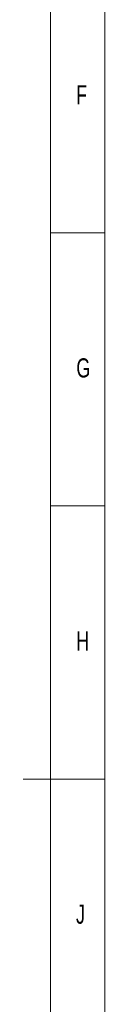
# Model space of a CAD drawing. Header units: millimetres. Extents: x 25069 to 61396, y 8621 to 21558.
# Tile 96 of 256: x 29887 to 29938, y 15068 to 15674. Entities that reach past the tile are written whole.
import ezdxf

# ---------------------------------------------------------------- set-up
doc = ezdxf.new("R2010")
doc.units = ezdxf.units.MM
doc.layers.add('10', color=7, linetype='Continuous')
doc.styles.add('SLDTEXTSTYLE5', font='TXT', dxfattribs={"width": 0.7})

msp = doc.modelspace()

# ---------------------------------------------------------------- linework, layer by layer
at = {"layer": '10', "lineweight": 18}
for p, q in [((29937.52, 13793.91), (29937.52, 16619.67)), ((29903.92, 13827.51), (29903.92, 16586.238)), ((29937.52, 15542.79), (29903.92, 15542.79)), ((29937.52, 15374.79), (29903.92, 15374.79)), ((29937.52, 15206.79), (29887.12, 15206.79))]:
    msp.add_line(p, q, dxfattribs=at)

# ---------------------------------------------------------------- texts
at = {"layer": '10', "lineweight": 18, "char_height": 11.76, "attachment_point": 2, "style": 'SLDTEXTSTYLE5'}
for s, insert in [('F', (29923.154, 15633.576)), ('G', (29924.211, 15465.576)), ('H', (29923.844, 15297.576)), ('J', (29922.451, 15129.576))]:
    msp.add_mtext(s, dxfattribs=dict(at, insert=insert))

doc.saveas('drawing.dxf')
